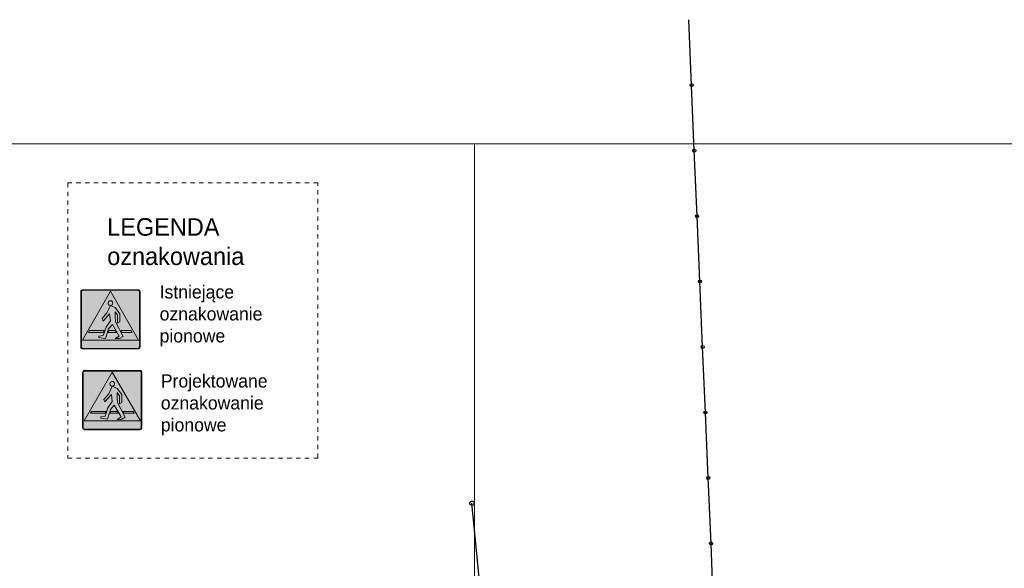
# Model space of a CAD drawing. Extents: x 7583285 to 7585126, y 6019995 to 6020809.
# Tile 27 of 54: x 7584037 to 7584150, y 6020744 to 6020806. Entities that reach past the tile are written whole.
import ezdxf

# ---------------------------------------------------------------- set-up
doc = ezdxf.new("R2010")
doc.units = 0
doc.header["$MEASUREMENT"] = 0
doc.linetypes.add('KUM', pattern=[1, 0.5, -0.5])
doc.layers.get('0').update_dxf_attribs({"linetype": 'CONTINUOUS', "lineweight": 5})
doc.layers.add('Dzialki', color=3, linetype='CONTINUOUS', lineweight=25)
doc.layers.add('OTO_L_0', color=7, linetype='CONTINUOUS')
doc.layers.add('Punkty', color=7, linetype='CONTINUOUS')

# ---------------------------------------------------------------- blocks, each defined once
blk = doc.blocks.new('GRT')
at = {"linetype": 'Continuous'}
blk.add_circle((0, 0), 0.25, dxfattribs=at)
blk = doc.blocks.new('D-6')
at = {"true_color": 0xffffff}
h = blk.add_hatch(color=7, dxfattribs=at)
h.dxf.hatch_style = 1
h.paths.add_polyline_path([(-450, 30, 0.414214), (-420, 0), (0, 0), (420, 0, 0.414214), (450, 30), (450, 870, 0.414214), (420, 900), (-420, 900, 0.414214), (-450, 870)])
h.paths.add_polyline_path([(-441, 30, 0.414214), (-420, 9), (420, 9, 0.414214), (441, 30), (441, 870, 0.414214), (420, 891), (-420, 891, 0.414214), (-441, 870)], flags=16)
h.paths.add_polyline_path([(-390, 240), (-390, 795), (-240, 795), (-240, 613), (90, 613), (90, 878), (293, 878), (293, 22), (90, 22), (90, 422), (-240, 422), (-240, 240)], flags=0)
h.paths.add_polyline_path([(-382, 248), (-382, 788), (-247, 788), (-247, 613), (-247, 248)], flags=0)
at = {"true_color": 0x000000}
h = blk.add_hatch(color=18, dxfattribs=at)
h.dxf.hatch_style = 1
edge = h.paths.add_edge_path()
edge.add_line((-369, 382), (242, 993))
edge = h.paths.add_edge_path()
edge.add_line((-242, 255), (369, 866))
h = blk.add_hatch(color=5)
h.dxf.hatch_style = 1
h.paths.add_polyline_path([(-420, 9), (420, 9, 0.414214), (441, 30), (441, 870, 0.414214), (420, 891), (-420, 891, 0.414214), (-441, 870), (-441, 30, 0.414214)])
at = {"true_color": 0xffffff}
h = blk.add_hatch(color=7, dxfattribs=at)
h.dxf.hatch_style = 1
h.paths.add_polyline_path([(-426, 135), (0, 876), (426, 135)])
at = {"true_color": 0x000000}
h = blk.add_hatch(color=18, dxfattribs=at)
h.dxf.hatch_style = 1
h.paths.add_polyline_path([(-175, 195), (-175, 177), (-74, 158), (-27, 306), (31, 373), (133, 194), (73, 157), (135, 157), (195, 192), (79, 414), (72, 481), (72, 565), (108, 517), (108, 393), (144, 414), (144, 535), (72, 628), (0, 661), (-54, 547), (-128, 461), (-111, 424), (-14, 535), (0, 427), (-67, 333), (-110, 204)])
h.paths.add_polyline_path([(-331, 252), (-317, 279), (-97, 279), (-106, 252)])
h.paths.add_polyline_path([(36, 697, 2.414214), (0, 661, 0.414214)])
h.paths.add_polyline_path([(162, 279), (176, 252), (331, 252), (317, 279)])
h.paths.add_polyline_path([(-33, 252), (-24, 279), (72, 279), (88, 252)])
at = {"color": 7, "true_color": 0xffffff}
for points in [[(-420, 0), (420, 0, 0.414214), (450, 30), (450, 870, 0.414214), (420, 900), (-420, 900, 0.414214), (-450, 870), (-450, 30, 0.414214)], [(-420, 9), (420, 9, 0.414214), (441, 30), (441, 870, 0.414214), (420, 891), (-420, 891, 0.414214), (-441, 870), (-441, 30, 0.414214), (-420, 9)]]:
    blk.add_lwpolyline(points, format="xyb", close=True, dxfattribs=at)
blk.add_lwpolyline([(-426, 135), (0, 876), (426, 135)], close=True, dxfattribs=at)
at = {"color": 18, "true_color": 0x000000}
for points in [[(-175, 195), (-175, 177), (-74, 158), (-27, 306), (31, 373), (133, 194), (73, 157), (135, 157), (195, 192), (79, 414), (72, 481), (72, 565), (108, 517), (108, 393), (144, 414), (144, 535), (72, 628), (0, 661), (-54, 547), (-128, 461), (-111, 424), (-14, 535), (0, 427), (-67, 333), (-110, 204)], [(-331, 252), (-317, 279), (-97, 279), (-106, 252)], [(-33, 252), (-24, 279), (72, 279), (88, 252)], [(162, 279), (176, 252), (331, 252), (317, 279)]]:
    blk.add_lwpolyline(points, close=True, dxfattribs=at)
blk.add_lwpolyline([(36, 697, 2.414214), (0, 661, 0.414214)], format="xyb", close=True, dxfattribs=at)
blk = doc.blocks.new('D-6_')
at = {"true_color": 0xffffff}
h = blk.add_hatch(color=7, dxfattribs=at)
h.dxf.hatch_style = 1
h.paths.add_polyline_path([(-450, 30, 0.414214), (-420, 0), (0, 0), (420, 0, 0.414214), (450, 30), (450, 870, 0.414214), (420, 900), (-420, 900, 0.414214), (-450, 870)])
h.paths.add_polyline_path([(-441, 30, 0.414214), (-420, 9), (420, 9, 0.414214), (441, 30), (441, 870, 0.414214), (420, 891), (-420, 891, 0.414214), (-441, 870)], flags=16)
h.paths.add_polyline_path([(-390, 240), (-390, 795), (-240, 795), (-240, 613), (90, 613), (90, 878), (293, 878), (293, 22), (90, 22), (90, 422), (-240, 422), (-240, 240)], flags=0)
h.paths.add_polyline_path([(-382, 248), (-382, 788), (-247, 788), (-247, 613), (-247, 248)], flags=0)
at = {"true_color": 0x000000}
h = blk.add_hatch(color=18, dxfattribs=at)
h.dxf.hatch_style = 1
edge = h.paths.add_edge_path()
edge.add_line((-369, 382), (242, 993))
edge = h.paths.add_edge_path()
edge.add_line((-242, 255), (369, 866))
at = {"true_color": 0x1d1d1d}
h = blk.add_hatch(color=250, dxfattribs=at)
h.dxf.hatch_style = 1
h.paths.add_polyline_path([(-420, 9), (420, 9, 0.414214), (441, 30), (441, 870, 0.414214), (420, 891), (-420, 891, 0.414214), (-441, 870), (-441, 30, 0.414214)])
at = {"true_color": 0xffffff}
h = blk.add_hatch(color=7, dxfattribs=at)
h.dxf.hatch_style = 1
h.paths.add_polyline_path([(-426, 135), (0, 876), (426, 135)])
at = {"true_color": 0x000000}
h = blk.add_hatch(color=18, dxfattribs=at)
h.dxf.hatch_style = 1
h.paths.add_polyline_path([(-175, 195), (-175, 177), (-74, 158), (-27, 306), (31, 373), (133, 194), (73, 157), (135, 157), (195, 192), (79, 414), (72, 481), (72, 565), (108, 517), (108, 393), (144, 414), (144, 535), (72, 628), (0, 661), (-54, 547), (-128, 461), (-111, 424), (-14, 535), (0, 427), (-67, 333), (-110, 204)])
h.paths.add_polyline_path([(-331, 252), (-317, 279), (-97, 279), (-106, 252)])
h.paths.add_polyline_path([(36, 697, 2.414214), (0, 661, 0.414214)])
h.paths.add_polyline_path([(162, 279), (176, 252), (331, 252), (317, 279)])
h.paths.add_polyline_path([(-33, 252), (-24, 279), (72, 279), (88, 252)])
at = {"color": 7, "true_color": 0xffffff}
for points in [[(-420, 0), (420, 0, 0.414214), (450, 30), (450, 870, 0.414214), (420, 900), (-420, 900, 0.414214), (-450, 870), (-450, 30, 0.414214)], [(-420, 9), (420, 9, 0.414214), (441, 30), (441, 870, 0.414214), (420, 891), (-420, 891, 0.414214), (-441, 870), (-441, 30, 0.414214), (-420, 9)]]:
    blk.add_lwpolyline(points, format="xyb", close=True, dxfattribs=at)
blk.add_lwpolyline([(-426, 135), (0, 876), (426, 135)], close=True, dxfattribs=at)
at = {"color": 18, "true_color": 0x000000}
for points in [[(-175, 195), (-175, 177), (-74, 158), (-27, 306), (31, 373), (133, 194), (73, 157), (135, 157), (195, 192), (79, 414), (72, 481), (72, 565), (108, 517), (108, 393), (144, 414), (144, 535), (72, 628), (0, 661), (-54, 547), (-128, 461), (-111, 424), (-14, 535), (0, 427), (-67, 333), (-110, 204)], [(-331, 252), (-317, 279), (-97, 279), (-106, 252)], [(-33, 252), (-24, 279), (72, 279), (88, 252)], [(162, 279), (176, 252), (331, 252), (317, 279)]]:
    blk.add_lwpolyline(points, close=True, dxfattribs=at)
blk.add_lwpolyline([(36, 697, 2.414214), (0, 661, 0.414214)], format="xyb", close=True, dxfattribs=at)

msp = doc.modelspace()

# ---------------------------------------------------------------- linework, layer by layer
at = {"color": 0, "linetype": 'KUM', "lineweight": 20}
for p, q in [((7584042.917, 6020787.733), (7584042.917, 6020756.408)), ((7584071.393, 6020787.733), (7584042.917, 6020787.733)), ((7584071.393, 6020756.408), (7584071.393, 6020787.733)), ((7584042.917, 6020756.408), (7584071.393, 6020756.408))]:
    msp.add_line(p, q, dxfattribs=at)
at = {"lineweight": 9}
for points in [[(7584089.239, 6020643.695), (7583879.239, 6020643.695), (7583879.239, 6020792.195), (7584089.239, 6020792.195), (7584089.239, 6020643.695)], [(7584299.239, 6020643.695), (7584089.239, 6020643.695), (7584089.239, 6020792.195), (7584299.239, 6020792.195), (7584299.239, 6020643.695)]]:
    msp.add_lwpolyline(points, dxfattribs=at)
at = {"layer": 'Dzialki'}
msp.add_line((7584093.71, 6020702.22), (7584088.93, 6020751.26), dxfattribs=at)
at = {"layer": 'OTO_L_0'}
for p, q in [((7584113.94, 6020798.86), (7584113.62, 6020806.32)), ((7584114.25, 6020791.41), (7584113.94, 6020798.86)), ((7584114.57, 6020783.96), (7584114.25, 6020791.41)), ((7584114.89, 6020776.5), (7584114.57, 6020783.96)), ((7584115.2, 6020769.05), (7584114.89, 6020776.5)), ((7584115.52, 6020761.6), (7584115.2, 6020769.05)), ((7584115.83, 6020754.14), (7584115.52, 6020761.6)), ((7584116.15, 6020746.69), (7584115.83, 6020754.14)), ((7584116.46, 6020739.23), (7584116.15, 6020746.69))]:
    msp.add_line(p, q, dxfattribs=at)
for centre in [(7584113.94, 6020798.86), (7584114.25, 6020791.41), (7584114.57, 6020783.96), (7584114.89, 6020776.5), (7584115.2, 6020769.05), (7584115.52, 6020761.6), (7584115.83, 6020754.14), (7584116.15, 6020746.69)]:
    msp.add_circle(centre, 0.17, dxfattribs=at)

# ---------------------------------------------------------------- block references
at = {"color": 5, "lineweight": 0, "xscale": 0.0075, "yscale": 0.0075, "zscale": 0.0075}
for name, p in [('D-6_', (7584047.781, 6020768.826)), ('D-6', (7584047.989, 6020759.633))]:
    msp.add_blockref(name, p, dxfattribs=at)
at = {"layer": 'Punkty'}
msp.add_blockref('GRT', (7584088.93, 6020751.26), dxfattribs=at)

# ---------------------------------------------------------------- texts
at = {"color": 18, "linetype": 'ByBlock', "lineweight": -2, "true_color": 0x050505, "width": 40.71561, "attachment_point": 1}
for s, insert, char_height in [('LEGENDA\\Poznakowania', (7584047.413, 6020783.721), 2), ('Istniejące \\Poznakowanie \\Ppionowe', (7584053.38, 6020776.077), 1.5), ('Projektowane \\Poznakowanie\\Ppionowe', (7584053.516, 6020765.94), 1.5)]:
    msp.add_mtext(s, dxfattribs=dict(at, insert=insert, char_height=char_height))

doc.saveas('drawing.dxf')
